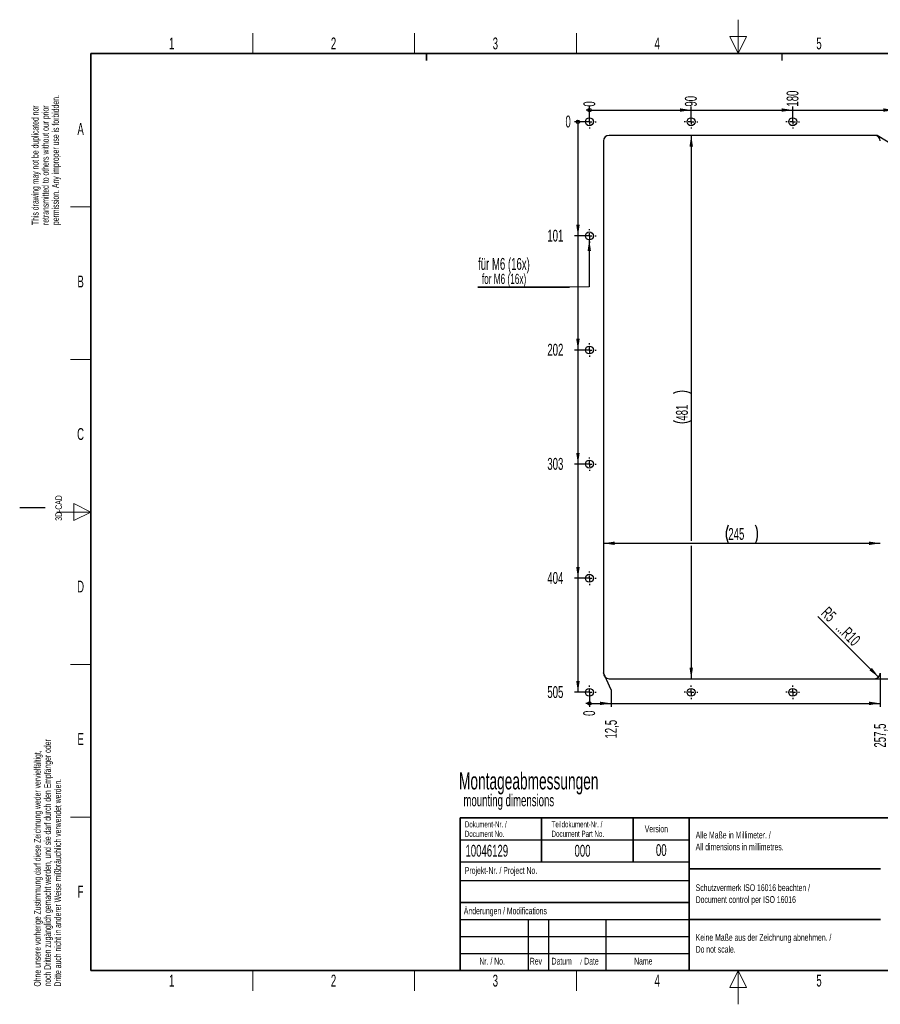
# Paper-space layout 'Blatt3' of a CAD drawing. Header units: millimetres. Extents: x 5 to 418, y 2 to 292.
import ezdxf

# ---------------------------------------------------------------- set-up
doc = ezdxf.new("R2010")
doc.units = ezdxf.units.MM
doc.layers.add('SLD-0', color=7, linetype='Continuous')
doc.styles.add('SLDTEXTSTYLE0', font='TXT', dxfattribs={"width": 0.605})
doc.dimstyles.new('SLDDIMSTYLE2', dxfattribs={"dimtxt": 3.5, "dimasz": 3.302, "dimexe": 0, "dimexo": 0.0625, "dimgap": 0.875, "dimtad": 1, "dimlfac": 3, "dimrnd": 1e-09, "dimzin": 12, "dimdsep": 46, "dimtxsty": 'SLDTEXTSTYLE0', "dimsah": 1, "dimcen": 0.09, "dimadec": 0, "dimazin": 3, "dimtfac": 1, "dimtofl": 0, "dimtmove": 0, "dimatfit": 3, "dimfxl": 1, "dimfrac": 2, "dimtolj": 1, "dimtzin": 12, "dimarcsym": 0})
doc.dimstyles.new('SLDDIMSTYLE5', dxfattribs={"dimtxt": 3.5, "dimasz": 0.3386666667, "dimexe": 0, "dimexo": 0.0625, "dimgap": 0.875, "dimtad": 0, "dimtih": 1, "dimtoh": 1, "dimdec": 0, "dimlfac": 3, "dimrnd": 1e-09, "dimdsep": 46, "dimtxsty": 'SLDTEXTSTYLE0', "dimblk1": 'ORIGIN', "dimblk2": 'ORIGIN', "dimsah": 1, "dimcen": 0.09, "dimadec": 0, "dimazin": 2, "dimtfac": 1, "dimtofl": 0, "dimtmove": 0, "dimatfit": 3, "dimldrblk": 'ORIGIN', "dimfxl": 1, "dimfrac": 2, "dimtolj": 1, "dimtzin": 12, "dimarcsym": 0})
doc.dimstyles.new('SLDDIMSTYLE6', dxfattribs={"dimtxt": 3.5, "dimasz": 3.302, "dimexe": 0, "dimexo": 0.0625, "dimgap": 0.875, "dimtad": 0, "dimtih": 1, "dimtoh": 1, "dimlfac": 3, "dimrnd": 1e-09, "dimzin": 12, "dimdsep": 46, "dimtxsty": 'SLDTEXTSTYLE0', "dimsah": 1, "dimcen": 0.09, "dimadec": 0, "dimazin": 3, "dimtfac": 1, "dimtofl": 0, "dimtmove": 0, "dimatfit": 3, "dimfxl": 1, "dimfrac": 2, "dimtolj": 1, "dimtzin": 12, "dimarcsym": 0})
doc.dimstyles.new('SLDDIMSTYLE7', dxfattribs={"dimtxt": 3.5, "dimasz": 3.302, "dimexe": 0, "dimexo": 0.0625, "dimgap": 0.875, "dimtad": 1, "dimlfac": 3, "dimrnd": 1e-09, "dimzin": 12, "dimdsep": 46, "dimtxsty": 'SLDTEXTSTYLE0', "dimsah": 1, "dimcen": 0, "dimadec": 0, "dimazin": 3, "dimtfac": 1, "dimtofl": 0, "dimtmove": 1, "dimatfit": 3, "dimfxl": 1, "dimfrac": 2, "dimtolj": 1, "dimtzin": 12, "dimarcsym": 0})

# ---------------------------------------------------------------- blocks, each defined once
blk = doc.blocks.new('_Origin')
at = {"color": 0, "linetype": 'ByBlock', "lineweight": -2}
blk.add_line((0, 0), (-1, 0), dxfattribs=at)
blk.add_circle((0, 0), 0.5, dxfattribs=at)
blk = doc.blocks.new('_D_12')
at = {"layer": 'SLD-0'}
for q in [(173.1466696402, 266.8530170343), (173.1074799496, 262.3786737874)]:
    blk.add_line((173.1466696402, 262.3786737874), q, dxfattribs=at)
at = {"layer": 'SLD-0', "xscale": 1.016, "yscale": 1.016}
blk.add_blockref('_Origin', (173.1466696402, 265.8370170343), dxfattribs=at)
at = {"layer": 'SLD-0', "insert": (171.3206961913, 266.8530170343), "char_height": 3.5, "attachment_point": 1, "rotation": 90, "style": 'SLDTEXTSTYLE0'}
blk.add_mtext('0', dxfattribs=at)
blk = doc.blocks.new('_D_13')
at = {"layer": 'SLD-0', "color": 7}
for p, q in [((173.1466696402, 265.8370170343), (203.1074799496, 265.8370170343)), ((203.1074799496, 262.3786737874), (203.1074799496, 266.8530170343))]:
    blk.add_line(p, q, dxfattribs=at)
blk.add_solid([(203.1074799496, 265.8370170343), (199.8054799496, 266.3450170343), (199.8054799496, 265.3290170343)], dxfattribs=at)
at = {"layer": 'SLD-0', "color": 7, "insert": (201.2815065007, 266.8530170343), "char_height": 3.5, "attachment_point": 1, "rotation": 90, "style": 'SLDTEXTSTYLE0'}
blk.add_mtext('90', dxfattribs=at)
blk = doc.blocks.new('_D_14')
at = {"layer": 'SLD-0', "color": 7}
for p, q in [((203.1074799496, 265.8370170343), (233.1074799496, 265.8370170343)), ((233.1074799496, 262.3786737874), (233.1074799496, 266.8530170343))]:
    blk.add_line(p, q, dxfattribs=at)
blk.add_solid([(233.1074799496, 265.8370170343), (229.8054799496, 266.3450170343), (229.8054799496, 265.3290170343)], dxfattribs=at)
at = {"layer": 'SLD-0', "color": 7, "insert": (231.2815065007, 266.8530170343), "char_height": 3.5, "attachment_point": 1, "rotation": 90, "style": 'SLDTEXTSTYLE0'}
blk.add_mtext('180', dxfattribs=at)
blk = doc.blocks.new('_D_15')
at = {"layer": 'SLD-0', "color": 7}
for p, q in [((233.1074799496, 265.8370170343), (263.1074799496, 265.8370170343)), ((263.1074799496, 262.3786737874), (263.1074799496, 266.8530170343))]:
    blk.add_line(p, q, dxfattribs=at)
blk.add_solid([(263.1074799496, 265.8370170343), (259.8054799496, 266.3450170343), (259.8054799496, 265.3290170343)], dxfattribs=at)
at = {"layer": 'SLD-0', "color": 7, "insert": (261.2815065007, 266.8530170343), "char_height": 3.5, "attachment_point": 1, "rotation": 90, "style": 'SLDTEXTSTYLE0'}
blk.add_mtext('270', dxfattribs=at)
blk = doc.blocks.new('_D_16')
at = {"layer": 'SLD-0'}
blk.add_line((173.1074799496, 262.3786737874), (168.7117252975, 262.3786737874), dxfattribs=at)
at = {"layer": 'SLD-0', "xscale": 1.016, "yscale": 1.016}
blk.add_blockref('_Origin', (169.7277252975, 262.3786737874), dxfattribs=at)
at = {"layer": 'SLD-0', "insert": (166.0381142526, 264.2046472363), "char_height": 3.5, "attachment_point": 1, "style": 'SLDTEXTSTYLE0'}
blk.add_mtext('0', dxfattribs=at)
blk = doc.blocks.new('_D_17')
at = {"layer": 'SLD-0', "color": 7}
for p, q in [((169.7277252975, 262.3786737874), (169.7277252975, 228.7120071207)), ((173.1074799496, 228.7120071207), (168.7117252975, 228.7120071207))]:
    blk.add_line(p, q, dxfattribs=at)
blk.add_solid([(169.7277252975, 228.7120071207), (170.2357252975, 232.0140071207), (169.2197252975, 232.0140071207)], dxfattribs=at)
at = {"layer": 'SLD-0', "color": 7, "insert": (160.6908921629, 230.5379805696), "char_height": 3.5, "attachment_point": 1, "style": 'SLDTEXTSTYLE0'}
blk.add_mtext('101', dxfattribs=at)
blk = doc.blocks.new('_D_18')
at = {"layer": 'SLD-0', "color": 7}
for p, q in [((169.7277252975, 228.7120071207), (169.7277252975, 195.0453404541)), ((173.1074799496, 195.0453404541), (168.7117252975, 195.0453404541))]:
    blk.add_line(p, q, dxfattribs=at)
blk.add_solid([(169.7277252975, 195.0453404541), (170.2357252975, 198.3473404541), (169.2197252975, 198.3473404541)], dxfattribs=at)
at = {"layer": 'SLD-0', "color": 7, "insert": (160.6908921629, 196.8713139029), "char_height": 3.5, "attachment_point": 1, "style": 'SLDTEXTSTYLE0'}
blk.add_mtext('202', dxfattribs=at)
blk = doc.blocks.new('_D_19')
at = {"layer": 'SLD-0', "color": 7}
for p, q in [((169.7277252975, 195.0453404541), (169.7277252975, 161.3786737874)), ((173.1074799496, 161.3786737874), (168.7117252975, 161.3786737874))]:
    blk.add_line(p, q, dxfattribs=at)
blk.add_solid([(169.7277252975, 161.3786737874), (170.2357252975, 164.6806737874), (169.2197252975, 164.6806737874)], dxfattribs=at)
at = {"layer": 'SLD-0', "color": 7, "insert": (160.6908921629, 163.2046472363), "char_height": 3.5, "attachment_point": 1, "style": 'SLDTEXTSTYLE0'}
blk.add_mtext('303', dxfattribs=at)
blk = doc.blocks.new('_D_20')
at = {"layer": 'SLD-0', "color": 7}
for p, q in [((169.7277252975, 161.3786737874), (169.7277252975, 127.7120071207)), ((173.1074799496, 127.7120071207), (168.7117252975, 127.7120071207))]:
    blk.add_line(p, q, dxfattribs=at)
blk.add_solid([(169.7277252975, 127.7120071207), (170.2357252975, 131.0140071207), (169.2197252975, 131.0140071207)], dxfattribs=at)
at = {"layer": 'SLD-0', "color": 7, "insert": (160.6908921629, 129.5379805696), "char_height": 3.5, "attachment_point": 1, "style": 'SLDTEXTSTYLE0'}
blk.add_mtext('404', dxfattribs=at)
blk = doc.blocks.new('_D_21')
at = {"layer": 'SLD-0', "color": 7}
for p, q in [((169.7277252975, 127.7120071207), (169.7277252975, 94.0453404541)), ((173.1074799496, 94.0453404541), (168.7117252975, 94.0453404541))]:
    blk.add_line(p, q, dxfattribs=at)
blk.add_solid([(169.7277252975, 94.0453404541), (170.2357252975, 97.3473404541), (169.2197252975, 97.3473404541)], dxfattribs=at)
at = {"layer": 'SLD-0', "color": 7, "insert": (160.6908921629, 95.8713139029), "char_height": 3.5, "attachment_point": 1, "style": 'SLDTEXTSTYLE0'}
blk.add_mtext('505', dxfattribs=at)
blk = doc.blocks.new('_D_22')
at = {"layer": 'SLD-0'}
blk.add_line((173.1074799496, 94.0453404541), (173.1074799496, 89.7665540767), dxfattribs=at)
at = {"layer": 'SLD-0', "xscale": 1.016, "yscale": 1.016}
blk.add_blockref('_Origin', (173.1074799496, 90.7825540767), dxfattribs=at)
at = {"layer": 'SLD-0', "insert": (171.2815065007, 87.0929430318), "char_height": 3.5, "attachment_point": 1, "rotation": 90, "style": 'SLDTEXTSTYLE0'}
blk.add_mtext('0', dxfattribs=at)
blk = doc.blocks.new('_D_23')
at = {"layer": 'SLD-0', "color": 7}
for p, q in [((179.5222715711, 94.7665540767), (177.2741466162, 99.7665540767)), ((177.2741466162, 99.7665540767), (177.2741466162, 99.7120071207)), ((179.5222715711, 94.7665540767), (179.5222715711, 89.7665540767)), ((173.1074799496, 90.7825540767), (179.5222715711, 90.7825540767))]:
    blk.add_line(p, q, dxfattribs=at)
blk.add_solid([(179.5222715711, 90.7825540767), (176.2202715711, 91.2905540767), (176.2202715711, 90.2745540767)], dxfattribs=at)
at = {"layer": 'SLD-0', "color": 7, "insert": (177.6962981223, 80.4089154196), "char_height": 3.5, "attachment_point": 1, "rotation": 90, "style": 'SLDTEXTSTYLE0'}
blk.add_mtext('12,5', dxfattribs=at)
blk = doc.blocks.new('_D_24')
at = {"layer": 'SLD-0', "color": 7}
for p, q in [((258.9408132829, 99.7120071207), (258.9408132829, 89.7665540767)), ((179.5222715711, 90.7825540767), (258.9408132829, 90.7825540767))]:
    blk.add_line(p, q, dxfattribs=at)
blk.add_solid([(258.9408132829, 90.7825540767), (255.6388132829, 91.2905540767), (255.6388132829, 90.2745540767)], dxfattribs=at)
at = {"layer": 'SLD-0', "color": 7, "insert": (257.114839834, 77.7353043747), "char_height": 3.5, "attachment_point": 1, "rotation": 90, "style": 'SLDTEXTSTYLE0'}
blk.add_mtext('257,5', dxfattribs=at)
blk = doc.blocks.new('_D_26')
at = {"layer": 'SLD-0', "color": 7}
for p, q in [((266.9763702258, 262.3786737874), (266.9763702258, 255.3270888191)), ((257.9923702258, 258.3786737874), (257.2741466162, 258.3786737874)), ((262.9923702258, 255.3270888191), (257.9923702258, 258.3786737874)), ((262.9923702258, 255.3270888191), (267.9923702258, 255.3270888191))]:
    blk.add_line(p, q, dxfattribs=at)
blk.add_solid([(266.9763702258, 255.3270888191), (267.4843702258, 258.6290888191), (266.4683702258, 258.6290888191)], dxfattribs=at)
at = {"layer": 'SLD-0', "color": 7, "insert": (267.9923702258, 257.1530622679), "char_height": 3.5, "attachment_point": 1, "style": 'SLDTEXTSTYLE0'}
blk.add_mtext('12', dxfattribs=at)
blk = doc.blocks.new('_D_27')
at = {"layer": 'SLD-0', "color": 7}
for p, q in [((266.9763702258, 255.3270888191), (266.9763702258, 98.0453404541)), ((257.2741466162, 98.0453404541), (267.9923702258, 98.0453404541))]:
    blk.add_line(p, q, dxfattribs=at)
blk.add_solid([(266.9763702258, 98.0453404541), (267.4843702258, 101.3473404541), (266.4683702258, 101.3473404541)], dxfattribs=at)
at = {"layer": 'SLD-0', "color": 7, "insert": (267.9923702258, 99.8713139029), "char_height": 3.5, "attachment_point": 1, "style": 'SLDTEXTSTYLE0'}
blk.add_mtext('493', dxfattribs=at)
blk = doc.blocks.new('_D_28')
at = {"layer": 'SLD-0', "color": 7}
blk.add_line((258.4526579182, 98.5334958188), (240.4993432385, 116.4227252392), dxfattribs=at)
blk.add_solid([(258.4526579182, 98.5334958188), (256.4721878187, 101.2240359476), (255.7550529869, 100.5043320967)], dxfattribs=at)
at = {"layer": 'SLD-0', "color": 7, "char_height": 3.5, "attachment_point": 1, "rotation": 314.9999999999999, "style": 'SLDTEXTSTYLE0'}
for s, insert in [('R5', (243.6896232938, 119.6130052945)), ('...R10', (248.0344016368, 115.2682269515))]:
    blk.add_mtext(s, dxfattribs=dict(at, insert=insert))
blk = doc.blocks.new('_D_29')
at = {"layer": 'SLD-0', "color": 7}
blk.add_line((177.2741466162, 138.0159114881), (258.9408132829, 138.0159114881), dxfattribs=at)
for centre, start, end in [((219.4685910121, 140.7016753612), 153.4349488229, 206.5650511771), ((216.7463686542, 140.7016753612), 333.4349488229, 26.5650511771)]:
    blk.add_arc(centre, 6.005550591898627, start, end, dxfattribs=at)
for points in [[(177.2741466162, 138.0159114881), (180.5761466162, 137.5079114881), (180.5761466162, 138.5239114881)], [(258.9408132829, 138.0159114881), (255.6388132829, 138.5239114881), (255.6388132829, 137.5079114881)]]:
    blk.add_solid(points, dxfattribs=at)
at = {"layer": 'SLD-0', "color": 7, "insert": (214.0970632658, 142.5276488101), "char_height": 3.5, "attachment_point": 1, "style": 'SLDTEXTSTYLE0'}
blk.add_mtext('245', dxfattribs=at)
blk = doc.blocks.new('_D_30')
at = {"layer": 'SLD-0', "color": 7}
for p, q in [((203.1493873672, 258.3786737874), (203.1493873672, 138.7779114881)), ((203.1493873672, 137.2539114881), (203.1493873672, 98.0453404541))]:
    blk.add_line(p, q, dxfattribs=at)
for centre, radius, start, end in [((200.463623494, 176.8508958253), 6.00555059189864, 63.4349488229, 116.5650511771), ((200.463623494, 179.5731181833), 6.005550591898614, 243.4349488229, 296.5650511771)]:
    blk.add_arc(centre, radius, start, end, dxfattribs=at)
for points in [[(203.1493873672, 258.3786737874), (202.6413873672, 255.0766737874), (203.6573873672, 255.0766737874)], [(203.1493873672, 98.0453404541), (203.6573873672, 101.3473404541), (202.6413873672, 101.3473404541)]]:
    blk.add_solid(points, dxfattribs=at)
at = {"layer": 'SLD-0', "color": 7, "insert": (198.6376500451, 174.201590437), "char_height": 3.5, "attachment_point": 1, "rotation": 90.00000000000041, "style": 'SLDTEXTSTYLE0'}
blk.add_mtext('481', dxfattribs=at)
blk = doc.blocks.new('SW_NOTE_0_3')
at = {"layer": 'SLD-0', "color": 0}
for p, q in [((-0.0924266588, -4.0631281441), (26.9346003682, -4.0631281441)), ((26.9346003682, -4.0631281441), (-0.0924266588, -4.0631281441)), ((-0.0924266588, -4.0631281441), (26.9346003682, -4.0631281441)), ((26.9346003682, -4.0631281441), (-0.0924266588, -4.0631281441)), ((-0.0924266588, -4.0631281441), (26.9346003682, -4.0631281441)), ((26.9346003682, -4.0631281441), (-0.0924266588, -4.0631281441))]:
    blk.add_line(p, q, dxfattribs=at)
at = {"layer": 'SLD-0', "color": 0, "attachment_point": 1, "style": 'SLDTEXTSTYLE0'}
for s, insert, char_height in [('für M6 (16x)', (0, 4.5117370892), 3.5), ('for M6 (16x)', (1.125, -0.1448692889), 3)]:
    blk.add_mtext(s, dxfattribs=dict(at, insert=insert, char_height=char_height))
blk = doc.blocks.new('SW_CENTERMARKSYMBOL_0')
at = {"layer": 'SLD-0', "color": 0}
for p, q in [((-1.6666666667, 0), (-2, 0)), ((0, 0), (-0.8333333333, 0)), ((0, 1.6666666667), (0, 2)), ((0, 0), (0, 0.8333333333)), ((0, 0), (0, -0.8333333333)), ((0, 0), (0.8333333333, 0)), ((1.6666666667, 0), (2, 0)), ((0, -1.6666666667), (0, -2))]:
    blk.add_line(p, q, dxfattribs=at)
blk = doc.blocks.new('SW_CENTERMARKSYMBOL_1')
at = {"layer": 'SLD-0', "color": 0}
for p, q in [((-1.6666666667, 0), (-2, 0)), ((0, 0), (-0.8333333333, 0)), ((0, 1.6666666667), (0, 2)), ((0, 0), (0, 0.8333333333)), ((0, 0), (0, -0.8333333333)), ((0, 0), (0.8333333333, 0)), ((1.6666666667, 0), (2, 0)), ((0, -1.6666666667), (0, -2))]:
    blk.add_line(p, q, dxfattribs=at)
blk = doc.blocks.new('SW_CENTERMARKSYMBOL_4')
at = {"layer": 'SLD-0', "color": 0}
for p, q in [((-1.6666666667, 0), (-2, 0)), ((0, 0), (-0.8333333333, 0)), ((0, 1.6666666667), (0, 2)), ((0, 0), (0, 0.8333333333)), ((0, 0), (0, -0.8333333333)), ((0, 0), (0.8333333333, 0)), ((1.6666666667, 0), (2, 0)), ((0, -1.6666666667), (0, -2))]:
    blk.add_line(p, q, dxfattribs=at)
blk = doc.blocks.new('SW_CENTERMARKSYMBOL_5')
at = {"layer": 'SLD-0', "color": 0}
for p, q in [((-1.6666666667, 0), (-2, 0)), ((0, 0), (-0.8333333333, 0)), ((0, 1.6666666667), (0, 2)), ((0, 0), (0, 0.8333333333)), ((0, 0), (0, -0.8333333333)), ((0, 0), (0.8333333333, 0)), ((1.6666666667, 0), (2, 0)), ((0, -1.6666666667), (0, -2))]:
    blk.add_line(p, q, dxfattribs=at)
blk = doc.blocks.new('SW_CENTERMARKSYMBOL_6')
at = {"layer": 'SLD-0', "color": 0}
for p, q in [((-1.6666666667, 0), (-2, 0)), ((0, 0), (-0.8333333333, 0)), ((0, 1.6666666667), (0, 2)), ((0, 0), (0, 0.8333333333)), ((0, 0), (0, -0.8333333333)), ((0, 0), (0.8333333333, 0)), ((1.6666666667, 0), (2, 0)), ((0, -1.6666666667), (0, -2))]:
    blk.add_line(p, q, dxfattribs=at)
blk = doc.blocks.new('SW_CENTERMARKSYMBOL_7')
at = {"layer": 'SLD-0', "color": 0}
for p, q in [((-1.6666666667, 0), (-2, 0)), ((0, 0), (-0.8333333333, 0)), ((0, 1.6666666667), (0, 2)), ((0, 0), (0, 0.8333333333)), ((0, 0), (0, -0.8333333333)), ((0, 0), (0.8333333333, 0)), ((1.6666666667, 0), (2, 0)), ((0, -1.6666666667), (0, -2))]:
    blk.add_line(p, q, dxfattribs=at)
blk = doc.blocks.new('SW_CENTERMARKSYMBOL_9')
at = {"layer": 'SLD-0', "color": 0}
for p, q in [((-1.6666666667, 0), (-2, 0)), ((0, 0), (-0.8333333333, 0)), ((0, 1.6666666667), (0, 2)), ((0, 0), (0, 0.8333333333)), ((0, 0), (0, -0.8333333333)), ((0, 0), (0.8333333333, 0)), ((1.6666666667, 0), (2, 0)), ((0, -1.6666666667), (0, -2))]:
    blk.add_line(p, q, dxfattribs=at)
blk = doc.blocks.new('SW_CENTERMARKSYMBOL_11')
at = {"layer": 'SLD-0', "color": 0}
for p, q in [((-1.6666666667, 0), (-2, 0)), ((0, 0), (-0.8333333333, 0)), ((0, 1.6666666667), (0, 2)), ((0, 0), (0, 0.8333333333)), ((0, 0), (0, -0.8333333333)), ((0, 0), (0.8333333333, 0)), ((1.6666666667, 0), (2, 0)), ((0, -1.6666666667), (0, -2))]:
    blk.add_line(p, q, dxfattribs=at)
blk = doc.blocks.new('SW_CENTERMARKSYMBOL_14')
at = {"layer": 'SLD-0', "color": 0}
for p, q in [((-1.6666666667, 0), (-2, 0)), ((0, 0), (-0.8333333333, 0)), ((0, 1.6666666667), (0, 2)), ((0, 0), (0, 0.8333333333)), ((0, 0), (0, -0.8333333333)), ((0, 0), (0.8333333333, 0)), ((1.6666666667, 0), (2, 0)), ((0, -1.6666666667), (0, -2))]:
    blk.add_line(p, q, dxfattribs=at)
blk = doc.blocks.new('SW_CENTERMARKSYMBOL_15')
at = {"layer": 'SLD-0', "color": 0}
for p, q in [((-1.6666666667, 0), (-2, 0)), ((0, 0), (-0.8333333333, 0)), ((0, 1.6666666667), (0, 2)), ((0, 0), (0, 0.8333333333)), ((0, 0), (0, -0.8333333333)), ((0, 0), (0.8333333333, 0)), ((1.6666666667, 0), (2, 0)), ((0, -1.6666666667), (0, -2))]:
    blk.add_line(p, q, dxfattribs=at)

psp = doc.layouts.new('Blatt3')

# ---------------------------------------------------------------- linework, layer by layer
at = {"color": 7, "linetype": 'Continuous', "lineweight": 25}
for p, q in [((177.2741466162, 256.7120071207), (177.2741466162, 99.7120071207)), ((257.2741466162, 258.3786737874), (178.9408132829, 258.3786737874)), ((178.9408132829, 98.0453404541), (257.2741466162, 98.0453404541))]:
    psp.add_line(p, q, dxfattribs=at)
for centre, radius in [((173.1074799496, 262.3786737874), 1.166666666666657), ((203.1074799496, 262.3786737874), 1.166666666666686), ((233.1074799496, 262.3786737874), 1.166666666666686), ((173.1074799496, 228.7120071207), 1.166666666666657), ((173.1074799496, 195.0453404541), 1.166666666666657), ((173.1074799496, 161.3786737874), 1.166666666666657), ((173.1074799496, 127.7120071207), 1.166666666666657), ((173.1074799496, 94.0453404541), 1.166666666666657), ((203.1074799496, 94.0453404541), 1.166666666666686), ((233.1074799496, 94.0453404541), 1.166666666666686)]:
    psp.add_circle(centre, radius, dxfattribs=at)
for centre, radius, start, end in [((178.9408132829, 256.7120071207), 1.666666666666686, 90, 180), ((257.2741466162, 256.7120071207), 1.666666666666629, 0, 90), ((178.9408132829, 99.7120071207), 1.666666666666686, 180, 270), ((257.2741466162, 99.7120071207), 1.666666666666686, 270, 0)]:
    psp.add_arc(centre, radius, start, end, dxfattribs=at)
at = {"layer": 'SLD-0', "lineweight": 18}
for p, q in [((217, 292.5), (217, 282.5)), ((73.75, 282.5), (73.75, 288.5)), ((121.5, 282.5), (121.5, 288.5)), ((169.25, 282.5), (169.25, 288.5)), ((219.5, 287.5), (214.5, 287.5)), ((214.5, 287.5), (217, 282.5)), ((217, 282.5), (219.5, 287.5)), ((20, 237.25), (26, 237.25)), ((20, 192.25), (26, 192.25)), ((26, 147.25), (21, 149.75)), ((21, 149.75), (21, 144.75)), ((16, 147.25), (26, 147.25)), ((21, 144.75), (26, 147.25)), ((20, 102.25), (26, 102.25)), ((20, 57.25), (26, 57.25)), ((73.75, 6), (73.75, 12)), ((121.5, 6), (121.5, 12)), ((169.25, 6), (169.25, 12)), ((217, 12), (214.5, 7)), ((217, 2), (217, 12)), ((219.5, 7), (217, 12)), ((214.5, 7), (219.5, 7))]:
    psp.add_line(p, q, dxfattribs=at)
at = {"layer": 'SLD-0', "lineweight": 35}
for p, q in [((408, 282.5), (26, 282.5)), ((26, 282.5), (26, 12)), ((135, 57), (408, 57)), ((135, 57), (135, 12)), ((159, 57), (159, 44)), ((186, 57), (186, 44)), ((202.5, 57), (202.5, 12)), ((202.5, 42), (259, 42)), ((135, 32), (202.5, 32)), ((202.5, 27), (259, 27)), ((26, 12), (408, 12)), ((135, 12), (408, 12))]:
    psp.add_line(p, q, dxfattribs=at)
at = {"layer": 'SLD-0'}
for p, q in [((125, 280.5), (125, 282.5)), ((125, 282.5), (125, 280.5)), ((230, 280.5), (230, 282.5)), ((230, 280.5), (230, 282.5)), ((12.5, 148.5), (5, 148.5)), ((135, 50.5), (202.5, 50.5)), ((135, 38.5), (202.5, 38.5)), ((135, 27), (202.5, 27)), ((155, 27), (155, 12)), ((161, 27), (161, 12)), ((178, 27), (178, 12)), ((135, 22), (202.5, 22)), ((135, 17), (202.5, 17))]:
    psp.add_line(p, q, dxfattribs=at)
at = {"layer": 'SLD-0', "color": 7}
for p, q in [((173.0709656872, 227.5459120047), (173.0683575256, 213.6794594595)), ((173.0683575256, 213.6794594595), (167.1891891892, 213.6216216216))]:
    psp.add_line(p, q, dxfattribs=at)
at = {"layer": 'SLD-0', "lineweight": 25}
psp.add_line((135, 44), (202.5, 44), dxfattribs=at)
at = {"layer": 'SLD-0', "color": 7}
psp.add_solid([(173.0709656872, 227.5459120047), (172.5623446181, 224.2440076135), (173.5783446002, 224.2438165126)], dxfattribs=at)

# ---------------------------------------------------------------- block references
for name, p in [('SW_CENTERMARKSYMBOL_0', (173.1074799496, 262.3786737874)), ('SW_CENTERMARKSYMBOL_1', (203.1074799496, 262.3786737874)), ('SW_CENTERMARKSYMBOL_11', (233.1074799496, 262.3786737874)), ('SW_CENTERMARKSYMBOL_14', (173.1074799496, 228.7120071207)), ('SW_NOTE_0_3', (140.254588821, 217.6847497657)), ('SW_CENTERMARKSYMBOL_15', (173.1074799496, 195.0453404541)), ('SW_CENTERMARKSYMBOL_7', (173.1074799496, 161.3786737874)), ('SW_CENTERMARKSYMBOL_6', (173.1074799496, 127.7120071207)), ('SW_CENTERMARKSYMBOL_5', (173.1074799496, 94.0453404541)), ('SW_CENTERMARKSYMBOL_4', (203.1074799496, 94.0453404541)), ('SW_CENTERMARKSYMBOL_9', (233.1074799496, 94.0453404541))]:
    psp.add_blockref(name, p, dxfattribs=at)

# ---------------------------------------------------------------- texts
at = {"layer": 'SLD-0', "char_height": 2, "attachment_point": 1, "rotation": 90.00000000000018, "style": 'SLDTEXTSTYLE0'}
for s, insert in [('permission. Any improper use is forbidden.', (14.5782794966, 231.9087896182)), ('This drawing may not be duplicated nor', (8.5782794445, 231.9087896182)), ('retransmitted to others without our prior', (11.5782794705, 231.9087896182)), ('3D-CAD', (15.4939271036, 144.6806228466)), ('noch Dritten zugänglich gemacht werden, und sie darf durch den Empfänger oder', (12.2298713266, 7.2381332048)), ('Ohne unsere vorherige Zustimmung darf diese Zeichnung weder vervielfältigt,', (9.2298713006, 7.2381332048)), ('Dritte auch nicht in anderer Weise mißbräuchlich verwendet werden.', (15.2298713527, 7.2381332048))]:
    psp.add_mtext(s, dxfattribs=dict(at, insert=insert))
at = {"layer": 'SLD-0', "style": 'SLDTEXTSTYLE0'}
for s, insert, char_height, attachment_point in [('1', (49.8527123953, 287.2429955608), 3.5, 2), ('2', (97.6027123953, 287.2429955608), 3.5, 2), ('3', (145.3527123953, 287.2429955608), 3.5, 2), ('4', (193.1027123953, 287.2429955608), 3.5, 2), ('5', (240.8527123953, 287.2429955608), 3.5, 2), ('A', (22.9815679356, 262.0010772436), 3.5, 2), ('B', (22.9815679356, 217.0010772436), 3.5, 2), ('C', (22.9596929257, 172.0010772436), 3.5, 2), ('D', (22.9596929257, 127.0010772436), 3.5, 2), ('E', (22.9815679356, 82.0010772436), 3.5, 2), ('Dokument-Nr. /', (136.3539637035, 55.9891162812), 1.8, 1), ('Teildokument-Nr. /', (161.9553890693, 56.0073193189), 1.8, 1), ('Document No.', (136.3539637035, 53.189116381), 1.8, 1), ('Document Part No.', (161.9553890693, 53.2073194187), 1.8, 1), ('Version', (189.4285083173, 54.7601484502), 2, 1), ('Alle Maße in Millimeter. /', (204.4639500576, 52.9388226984), 2, 1), ('All dimensions in millimetres.', (204.4639500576, 49.4388225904), 2, 1), ('10046129', (136.5297074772, 49.0580823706), 3.5, 1), ('000', (168.7110122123, 49.0580823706), 3.5, 1), ('00', (194.3072819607, 49.2527124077), 3.5, 2), ('Projekt-Nr. / Project No.', (136.3453712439, 42.4834466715), 2, 1), ('F', (22.9536166, 37.0010772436), 3.5, 2), ('Schutzvermerk ISO 16016 beachten /', (204.4639500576, 37.4058096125), 2, 1), ('Document control per ISO 16016', (204.4639500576, 33.9058095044), 2, 1), ('Änderungen / Modifications', (136.0531077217, 30.5619096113), 2, 1), ('Keine Maße aus der Zeichnung abnehmen. /', (204.4639500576, 22.7290049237), 2, 1), ('Do not scale.', (204.4639500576, 19.2290048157), 2, 1), ('Nr. / No.', (140.6364547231, 15.7243863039), 2, 1), ('Rev', (155.518329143, 15.7243863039), 2, 1), ('Datum', (161.9462095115, 15.7243863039), 2, 1), ('/', (170.4291954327, 15.2242968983), 1.5, 1), ('Date', (171.5854456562, 15.7243863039), 2, 1), ('Name', (186.3108180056, 15.7290047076), 2, 1), ('1', (49.8527123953, 10.7429955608), 3.5, 2), ('2', (97.6027123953, 10.7429955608), 3.5, 2), ('3', (145.3527123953, 10.7429955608), 3.5, 2), ('4', (193.1027123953, 10.7429955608), 3.5, 2), ('5', (240.8527123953, 10.7429955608), 3.5, 2)]:
    psp.add_mtext(s, dxfattribs=dict(at, insert=insert, char_height=char_height, attachment_point=attachment_point))
at = {"layer": 'SLD-0', "color": 7, "attachment_point": 1, "style": 'SLDTEXTSTYLE0'}
for s, insert, char_height in [('Montageabmessungen', (134.6267742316, 70.401108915), 5), ('mounting dimensions', (135.9392742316, 63.932589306), 3.5)]:
    psp.add_mtext(s, dxfattribs=dict(at, insert=insert, char_height=char_height))

# ---------------------------------------------------------------- dimensions: what is measured, and where the dimension line sits
at = {"layer": 'SLD-0', "color": 7}
for feature_location, offset, dtype, origin, picture, middle in [((233.1074799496, 262.3786737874), (0, 4.474343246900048), 1, (173.1074799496, 262.3786737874), '_D_14', (233.1074799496, 270.8634336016)), ((263.1074799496, 262.3786737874), (0, 4.474343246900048), 1, (173.1074799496, 262.3786737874), '_D_15', (263.1074799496, 270.8634336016)), ((203.1074799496, 262.3786737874), (0, 4.474343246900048), 1, (173.1074799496, 262.3786737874), '_D_13', (203.1074799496, 269.5266280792)), ((173.1074799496, 228.7120071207), (-4.395754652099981, 0), 0, (173.1074799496, 262.3786737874), '_D_17', (164.7013087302, 228.7120071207)), ((173.1074799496, 195.0453404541), (-4.395754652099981, 0), 0, (173.1074799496, 262.3786737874), '_D_18', (164.7013087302, 195.0453404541)), ((173.1074799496, 161.3786737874), (-4.395754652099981, 0), 0, (173.1074799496, 262.3786737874), '_D_19', (164.7013087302, 161.3786737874)), ((173.1074799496, 127.7120071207), (-4.395754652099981, 0), 0, (173.1074799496, 262.3786737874), '_D_20', (164.7013087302, 127.7120071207)), ((173.1074799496, 94.0453404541), (-4.395754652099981, 0), 0, (173.1074799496, 262.3786737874), '_D_21', (164.7013087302, 94.0453404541)), ((257.2741466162, 258.3786737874), (10.718223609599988, -3.051584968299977), 0, (263.1074799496, 262.3786737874), '_D_26', (270.6659812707, 255.3270888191)), ((257.2741466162, 98.0453404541), (10.718223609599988, 0), 0, (263.1074799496, 262.3786737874), '_D_27', (272.0027867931, 98.0453404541)), ((177.2741466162, 99.7120071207), (2.2481249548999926, -9.94545304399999), 1, (173.1074799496, 94.0453404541), '_D_23', (179.5222715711, 85.0877347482)), ((258.9408132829, 99.7120071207), (0, -9.94545304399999), 1, (173.1074799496, 94.0453404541), '_D_24', (258.9408132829, 83.7509292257))]:
    dim = psp.add_ordinate_dim(feature_location=feature_location, offset=offset, dtype=dtype, origin=origin, dimstyle='SLDDIMSTYLE6', dxfattribs=at)
    dim.commit()
    dim.dimension.update_dxf_attribs({"geometry": picture, "text_midpoint": middle})
at = {"layer": 'SLD-0'}
for feature_location, offset, dtype, origin, picture, middle in [((173.1074799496, 262.3786737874), (0.03918969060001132, 4.474343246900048), 1, (173.1074799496, 262.3786737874), '_D_12', (173.1466696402, 268.1898225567)), ((173.1074799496, 262.3786737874), (-4.395754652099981, 0), 0, (173.1074799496, 262.3786737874), '_D_16', (167.3749197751, 262.3786737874)), ((173.1074799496, 94.0453404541), (0, -4.278786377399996), 1, (173.1074799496, 94.0453404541), '_D_22', (173.1074799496, 88.4297485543))]:
    dim = psp.add_ordinate_dim(feature_location=feature_location, offset=offset, dtype=dtype, origin=origin, dimstyle='SLDDIMSTYLE5', dxfattribs=at)
    dim.commit()
    dim.dimension.update_dxf_attribs({"geometry": picture, "text_midpoint": middle})
at = {"layer": 'SLD-0', "color": 7}
dim = psp.add_linear_dim(base=(203.1493873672, 98.0453404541), p1=(178.9408132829, 258.3786737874), p2=(178.9408132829, 98.0453404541), angle=90, text='(<>)', dimstyle='SLDDIMSTYLE2', dxfattribs=at)
dim.commit()
dim.dimension.update_dxf_attribs({"geometry": '_D_30', "text_midpoint": (203.1493873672, 178.2120071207), "dimtype": 160})
dim = psp.add_linear_dim(base=(258.9408132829, 138.0159114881), p1=(177.2741466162, 99.7120071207), p2=(258.9408132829, 99.7120071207), text='(<>)', dimstyle='SLDDIMSTYLE2', dxfattribs=at)
dim.commit()
dim.dimension.update_dxf_attribs({"geometry": '_D_29', "text_midpoint": (218.1074799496, 138.0159114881), "dimtype": 160})
dim = psp.add_radius_dim(center=(257.2741466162, 99.7120071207), mpoint=(258.4526579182, 98.5334958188), text='<>...R10', dimstyle='SLDDIMSTYLE7', dxfattribs=at)
dim.commit()
dim.dimension.update_dxf_attribs({"geometry": '_D_28', "text_midpoint": (247.0671182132, 109.9190555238), "dimtype": 164})

doc.saveas('drawing.dxf')
